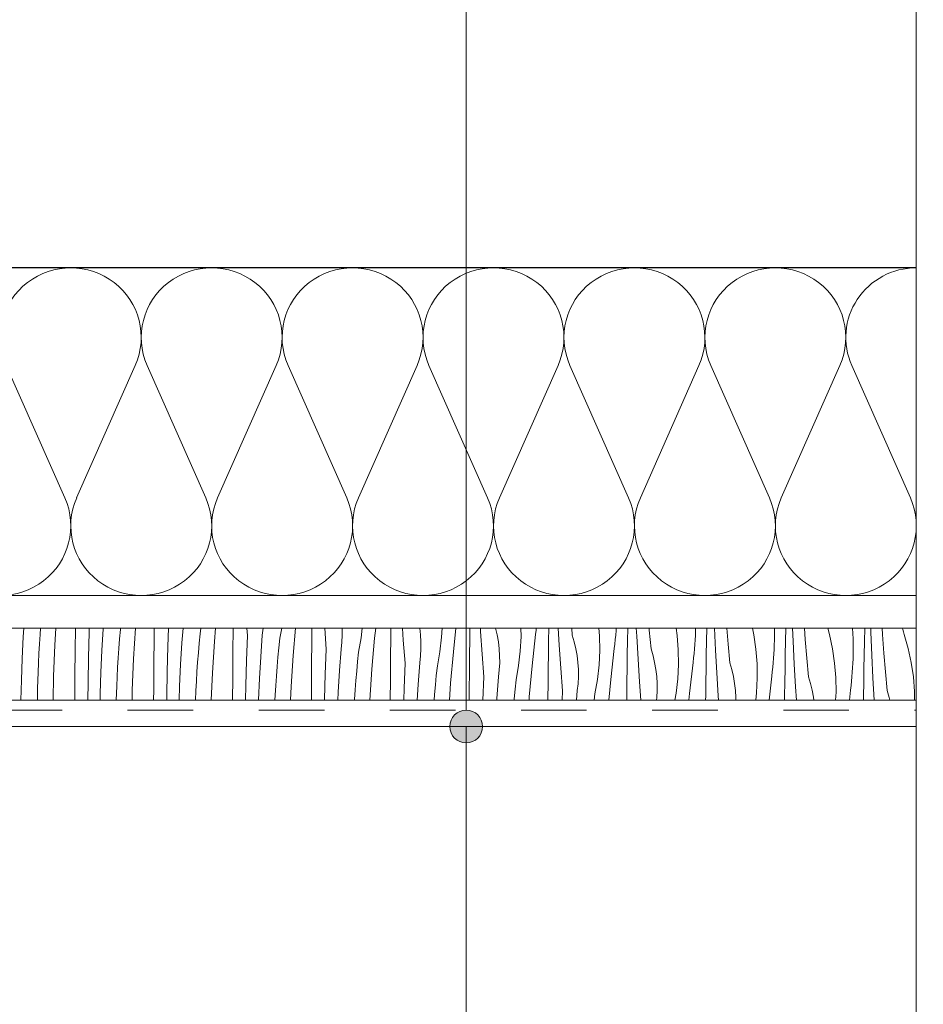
# Model space of a CAD drawing. Extents: x -349320 to -347218, y 9967 to 12937.
# Tile 14 of 16: x -347494 to -347218, y 11812 to 12113. Entities that reach past the tile are written whole.
import ezdxf

# ---------------------------------------------------------------- set-up
doc = ezdxf.new("R2010")
doc.units = 0
doc.header["$MEASUREMENT"] = 0
doc.linetypes.add('Przerywana', pattern=[40, 20, -20])
for name, color, linetype, lineweight in [('ARCH dach_Nr_Pióra__21', 7, 'Continuous', 13), ('Arch ocieplenie_Nr_Pióra__21', 7, 'Continuous', 13), ('Arch opisy_Nr_Pióra__21', 7, 'Continuous', 13), ('ARCH TABELA_Nr_Pióra__21', 7, 'Continuous', 13), ('Arch wykończenie_Nr_Pióra__21', 7, 'Continuous', 13), ('INWENT.ŚCIANY_Nr_Pióra__1', 7, 'Continuous', 25)]:
    doc.layers.add(name, color=color, linetype=linetype, lineweight=lineweight)
doc.layers.add('Arch ocieplenie', color=7, linetype='Continuous')
doc.layers.add('Arch opisy', color=7, linetype='Continuous')
for name, color, linetype, lineweight, true_color in [('Arch ocieplenie_Nr_Pióra__2', 7, 'Continuous', 13, 0x7f7f7f), ('Arch ocieplenie_Nr_Pióra__44', 7, 'Continuous', 18, 0x029e21), ('Arch wykończenie_Nr_Pióra__4', 7, 'Continuous', 20, 0x029e21), ('Arch wykończenie_Nr_Pióra__9', 7, 'Continuous', 13, 0x3dad99)]:
    doc.layers.add(name, color=color, linetype=linetype, lineweight=lineweight, true_color=true_color)

# ---------------------------------------------------------------- blocks, each defined once
blk = doc.blocks.new('*X4')
at = {"layer": 'Arch ocieplenie_Nr_Pióra__2', "linetype": 'Continuous'}
for p, q in [((-347492.61, 11924.35), (-347492.45, 11926.95)), ((-347487.42, 11925.04), (-347487.27, 11926.95)), ((-347482.94, 11921.83), (-347482.6, 11926.95)), ((-347476.73, 11920.27), (-347476.67, 11926.95)), ((-347472.49, 11925.62), (-347472.44, 11926.95)), ((-347468.6, 11920.12), (-347468.19, 11926.72)), ((-347468.19, 11926.72), (-347468.18, 11926.95)), ((-347463.18, 11923.7), (-347462.93, 11926.59)), ((-347462.93, 11926.59), (-347462.9, 11926.95)), ((-347458.92, 11917.6), (-347458.32, 11926.95)), ((-347452.65, 11923.91), (-347452.62, 11926.95)), ((-347448.48, 11921.38), (-347448.27, 11926.95)), ((-347444.18, 11922.48), (-347443.85, 11926.95)), ((-347438.64, 11925.24), (-347438.46, 11926.95)), ((-347434.29, 11922.91), (-347433.93, 11926.95)), ((-347428.64, 11919.67), (-347428.57, 11926.95)), ((-347424.17, 11924.77), (-347424.34, 11926.95)), ((-347419.67, 11924.84), (-347419.44, 11926.95)), ((-347414.32, 11923.89), (-347413.76, 11926.95)), ((-347410.28, 11918.67), (-347409.55, 11926.95)), ((-347404.55, 11923.31), (-347404.52, 11926.95)), ((-347400.16, 11920.54), (-347400.64, 11926.95)), ((-347395.31, 11924.88), (-347395.31, 11926.95)), ((-347389.51, 11924.02), (-347389.18, 11926.95)), ((-347385.42, 11923.96), (-347385.09, 11926.95)), ((-347380.5, 11923.25), (-347380.45, 11926.95)), ((-347376.67, 11923.27), (-347376.91, 11926.95)), ((-347371.43, 11924.93), (-347371.67, 11926.95)), ((-347364.99, 11924.2), (-347364.86, 11926.95)), ((-347361.41, 11919.73), (-347360.6, 11926.95)), ((-347356.43, 11923.2), (-347356.39, 11926.95)), ((-347353.11, 11926), (-347353.17, 11926.95)), ((-347348.04, 11924.94), (-347348.51, 11926.95)), ((-347340.76, 11924.39), (-347340.8, 11926.95)), ((-347336.33, 11925), (-347336.17, 11926.36)), ((-347336.17, 11926.36), (-347336.11, 11926.95)), ((-347332.37, 11923.14), (-347332.31, 11926.95)), ((-347329.1, 11921.77), (-347329.4, 11926.95)), ((-347325.12, 11924.85), (-347325.32, 11926.95)), ((-347316.81, 11924.59), (-347317, 11926.95)), ((-347311.78, 11926.24), (-347311.73, 11926.95)), ((-347308.29, 11923.09), (-347308.23, 11926.95)), ((-347305.49, 11924.5), (-347305.61, 11926.95)), ((-347301.65, 11926.31), (-347301.7, 11926.95)), ((-347293.16, 11924.78), (-347293.47, 11926.95)), ((-347287.55, 11926.12), (-347287.53, 11926.95)), ((-347284.21, 11923.03), (-347284.14, 11926.95)), ((-347281.48, 11920.27), (-347281.81, 11926.95)), ((-347277.63, 11922.07), (-347278.04, 11926.95)), ((-347269.79, 11924.94), (-347270.22, 11926.95)), ((-347263.51, 11926.95), (-347263.5, 11923.26)), ((-347260.12, 11922.97), (-347260.04, 11926.95)), ((-347257.81, 11923.01), (-347257.97, 11926.95)), ((-347254.1, 11923.53), (-347254.34, 11926.95)), ((-347246.7, 11925.04), (-347247.24, 11926.95)), ((-347239.65, 11926.95), (-347239.5, 11923.73)), ((-347236.02, 11922.92), (-347235.94, 11926.95)), ((-347234.09, 11925.75), (-347234.13, 11926.95)), ((-347230.49, 11925), (-347230.6, 11926.95)), ((-347224.32, 11926.59), (-347224.4, 11926.95)), ((-347224.12, 11925.83), (-347224.32, 11926.59)), ((-347492.92, 11917.75), (-347492.61, 11924.35)), ((-347487.63, 11922.14), (-347487.42, 11925.04)), ((-347472.7, 11917.99), (-347472.49, 11925.62)), ((-347463.41, 11920.8), (-347463.18, 11923.7)), ((-347452.72, 11916.04), (-347452.65, 11923.91)), ((-347438.92, 11922.35), (-347438.64, 11925.24)), ((-347424.46, 11917.15), (-347424.17, 11924.77)), ((-347420.17, 11918.25), (-347419.67, 11924.84)), ((-347414.62, 11921.01), (-347414.32, 11923.89)), ((-347395.42, 11922.74), (-347395.31, 11924.88)), ((-347390.31, 11919.66), (-347389.51, 11924.02)), ((-347386.26, 11914.44), (-347385.42, 11923.96)), ((-347371.3, 11922.79), (-347371.43, 11924.93)), ((-347365.5, 11919.79), (-347364.99, 11924.2)), ((-347352.65, 11919.03), (-347353.11, 11926)), ((-347347.67, 11922.83), (-347348.04, 11924.94)), ((-347340.98, 11919.96), (-347340.76, 11924.39)), ((-347337.4, 11915.5), (-347336.33, 11925)), ((-347324.51, 11922.79), (-347325.12, 11924.85)), ((-347316.75, 11920.16), (-347316.81, 11924.59)), ((-347312.16, 11922.13), (-347312.01, 11923.5)), ((-347312.01, 11923.5), (-347311.89, 11924.87)), ((-347311.89, 11924.87), (-347311.78, 11926.24)), ((-347305.09, 11917.53), (-347305.49, 11924.5)), ((-347301.11, 11920.62), (-347301.65, 11926.31)), ((-347292.8, 11920.36), (-347293.16, 11924.78)), ((-347287.77, 11922), (-347287.68, 11923.37)), ((-347287.68, 11923.37), (-347287.6, 11924.75)), ((-347287.6, 11924.75), (-347287.55, 11926.12)), ((-347269.14, 11920.55), (-347269.79, 11924.94)), ((-347253.62, 11917.84), (-347254.1, 11923.53)), ((-347245.77, 11920.7), (-347246.7, 11925.04)), ((-347239.5, 11923.73), (-347239.49, 11919.02)), ((-347233.8, 11918.77), (-347234.09, 11925.75)), ((-347230.08, 11919.3), (-347230.49, 11925)), ((-347223.89, 11925.07), (-347224.12, 11925.83)), ((-347222.69, 11920.81), (-347223.89, 11925.07)), ((-347487.8, 11919.25), (-347487.63, 11922.14)), ((-347483.33, 11912.28), (-347482.94, 11921.83)), ((-347463.61, 11917.91), (-347463.41, 11920.8)), ((-347448.68, 11913.75), (-347448.48, 11921.38)), ((-347444.58, 11915.88), (-347444.18, 11922.48)), ((-347439.17, 11919.46), (-347438.92, 11922.35)), ((-347434.91, 11913.36), (-347434.29, 11922.91)), ((-347414.9, 11918.12), (-347414.62, 11921.01)), ((-347404.62, 11915.44), (-347404.55, 11923.31)), ((-347400.45, 11912.91), (-347400.16, 11920.54)), ((-347396.15, 11914.01), (-347395.66, 11920.6)), ((-347395.66, 11920.6), (-347395.42, 11922.74)), ((-347380.54, 11919.07), (-347380.5, 11923.25)), ((-347376.15, 11916.31), (-347376.67, 11923.27)), ((-347371.41, 11918.5), (-347371.3, 11920.64)), ((-347371.3, 11920.64), (-347371.3, 11922.79)), ((-347356.48, 11919.02), (-347356.43, 11923.2)), ((-347347.42, 11920.7), (-347347.67, 11922.83)), ((-347347.29, 11918.55), (-347347.42, 11920.7)), ((-347332.42, 11918.96), (-347332.37, 11923.14)), ((-347328.64, 11914.8), (-347329.1, 11921.77)), ((-347324.02, 11920.71), (-347324.51, 11922.79)), ((-347323.65, 11918.59), (-347324.02, 11920.71)), ((-347313.38, 11911.26), (-347312.32, 11920.77)), ((-347312.32, 11920.77), (-347312.16, 11922.13)), ((-347308.35, 11918.91), (-347308.29, 11923.09)), ((-347300.5, 11918.56), (-347301.11, 11920.62)), ((-347292.73, 11915.92), (-347292.8, 11920.36)), ((-347288, 11919.26), (-347287.87, 11920.63)), ((-347287.87, 11920.63), (-347287.77, 11922)), ((-347284.28, 11918.85), (-347284.21, 11923.03)), ((-347277.09, 11916.38), (-347277.63, 11922.07)), ((-347268.79, 11916.13), (-347269.14, 11920.55)), ((-347263.66, 11919.14), (-347263.59, 11920.51)), ((-347263.59, 11920.51), (-347263.54, 11921.88)), ((-347263.54, 11921.88), (-347263.5, 11923.26)), ((-347260.2, 11918.8), (-347260.12, 11922.97)), ((-347257.46, 11916.03), (-347257.81, 11923.01)), ((-347245.13, 11916.31), (-347245.77, 11920.7)), ((-347236.11, 11918.74), (-347236.02, 11922.92)), ((-347221.76, 11916.47), (-347222.69, 11920.81)), ((-347493.15, 11911.15), (-347492.92, 11917.75)), ((-347487.95, 11916.35), (-347487.8, 11919.25)), ((-347476.8, 11912.4), (-347476.73, 11920.27)), ((-347472.83, 11910.36), (-347472.7, 11917.99)), ((-347468.91, 11913.52), (-347468.6, 11920.12)), ((-347463.79, 11915.01), (-347463.61, 11917.91)), ((-347459.31, 11908.04), (-347458.92, 11917.6)), ((-347439.4, 11916.57), (-347439.17, 11919.46)), ((-347428.7, 11911.8), (-347428.64, 11919.67)), ((-347420.57, 11911.65), (-347420.17, 11918.25)), ((-347415.16, 11915.23), (-347414.9, 11918.12)), ((-347410.89, 11909.13), (-347410.28, 11918.67)), ((-347390.61, 11916.77), (-347390.31, 11919.66)), ((-347380.61, 11911.21), (-347380.54, 11919.07)), ((-347371.65, 11916.37), (-347371.41, 11918.5)), ((-347366.29, 11915.43), (-347365.5, 11919.79)), ((-347362.25, 11910.2), (-347361.41, 11919.73)), ((-347356.52, 11914.84), (-347356.48, 11919.02)), ((-347352.13, 11912.07), (-347352.65, 11919.03)), ((-347347.28, 11916.41), (-347347.29, 11918.55)), ((-347341.49, 11915.56), (-347340.98, 11919.96)), ((-347332.47, 11914.78), (-347332.42, 11918.96)), ((-347323.4, 11916.46), (-347323.65, 11918.59)), ((-347316.96, 11915.73), (-347316.75, 11920.16)), ((-347308.41, 11914.73), (-347308.35, 11918.91)), ((-347304.63, 11910.57), (-347305.09, 11917.53)), ((-347300.01, 11916.47), (-347300.5, 11918.56)), ((-347288.3, 11916.53), (-347288.14, 11917.9)), ((-347288.14, 11917.9), (-347288, 11919.26)), ((-347284.34, 11914.67), (-347284.28, 11918.85)), ((-347281.07, 11913.3), (-347281.48, 11920.27)), ((-347263.86, 11916.4), (-347263.75, 11917.77)), ((-347263.75, 11917.77), (-347263.66, 11919.14)), ((-347260.26, 11914.62), (-347260.2, 11918.8)), ((-347253.08, 11912.15), (-347253.62, 11917.84)), ((-347239.58, 11916.28), (-347239.52, 11917.65)), ((-347239.52, 11917.65), (-347239.49, 11919.02)), ((-347236.18, 11914.56), (-347236.11, 11918.74)), ((-347233.45, 11911.8), (-347233.8, 11918.77)), ((-347229.61, 11913.6), (-347230.08, 11919.3)), ((-347488.07, 11913.45), (-347487.95, 11916.35)), ((-347463.94, 11912.12), (-347463.79, 11915.01)), ((-347452.78, 11908.17), (-347452.72, 11916.04)), ((-347444.9, 11909.28), (-347444.58, 11915.88)), ((-347439.6, 11913.68), (-347439.4, 11916.57)), ((-347424.67, 11909.52), (-347424.46, 11917.15)), ((-347415.38, 11912.34), (-347415.16, 11915.23)), ((-347404.69, 11907.57), (-347404.62, 11915.44)), ((-347390.89, 11913.89), (-347390.61, 11916.77)), ((-347386.88, 11904.95), (-347386.26, 11914.44)), ((-347376.44, 11908.68), (-347376.15, 11916.31)), ((-347372.14, 11909.78), (-347371.65, 11916.37)), ((-347366.6, 11912.54), (-347366.29, 11915.43)), ((-347356.6, 11906.97), (-347356.52, 11914.84)), ((-347347.4, 11914.27), (-347347.28, 11916.41)), ((-347342.28, 11911.19), (-347341.49, 11915.56)), ((-347338.24, 11905.97), (-347337.4, 11915.5)), ((-347332.51, 11910.61), (-347332.47, 11914.78)), ((-347328.12, 11907.84), (-347328.64, 11914.8)), ((-347323.27, 11914.32), (-347323.4, 11916.46)), ((-347323.27, 11912.18), (-347323.27, 11914.32)), ((-347317.47, 11911.32), (-347316.96, 11915.73)), ((-347308.46, 11910.55), (-347308.41, 11914.73)), ((-347299.64, 11914.36), (-347300.01, 11916.47)), ((-347299.39, 11912.23), (-347299.64, 11914.36)), ((-347292.95, 11911.49), (-347292.73, 11915.92)), ((-347289.37, 11907.03), (-347288.3, 11916.53)), ((-347284.39, 11910.49), (-347284.34, 11914.67)), ((-347276.49, 11914.33), (-347277.09, 11916.38)), ((-347276, 11912.24), (-347276.49, 11914.33)), ((-347268.72, 11911.69), (-347268.79, 11916.13)), ((-347264.13, 11913.66), (-347263.99, 11915.03)), ((-347263.99, 11915.03), (-347263.86, 11916.4)), ((-347260.33, 11910.44), (-347260.26, 11914.62)), ((-347257.06, 11909.06), (-347257.46, 11916.03)), ((-347244.77, 11911.89), (-347245.13, 11916.31)), ((-347239.74, 11913.53), (-347239.65, 11914.9)), ((-347239.65, 11914.9), (-347239.58, 11916.28)), ((-347236.25, 11910.38), (-347236.18, 11914.56)), ((-347221.12, 11912.08), (-347221.76, 11916.47)), ((-347488.22, 11908.62), (-347488.07, 11913.45)), ((-347483.45, 11904.95), (-347483.33, 11912.28)), ((-347476.86, 11904.95), (-347476.8, 11912.4)), ((-347469.13, 11906.91), (-347468.91, 11913.52)), ((-347464.06, 11909.22), (-347463.94, 11912.12)), ((-347448.81, 11906.12), (-347448.68, 11913.75)), ((-347439.77, 11910.78), (-347439.6, 11913.68)), ((-347435.25, 11904.95), (-347434.91, 11913.36)), ((-347428.76, 11904.95), (-347428.7, 11911.8)), ((-347420.88, 11905.05), (-347420.57, 11911.65)), ((-347415.58, 11909.44), (-347415.38, 11912.34)), ((-347400.66, 11905.28), (-347400.45, 11912.91)), ((-347396.56, 11907.42), (-347396.15, 11914.01)), ((-347391.14, 11911), (-347390.89, 11913.89)), ((-347366.88, 11909.65), (-347366.6, 11912.54)), ((-347352.4, 11904.95), (-347352.13, 11912.07)), ((-347348.13, 11905.54), (-347347.63, 11912.14)), ((-347347.63, 11912.14), (-347347.4, 11914.27)), ((-347323.38, 11910.03), (-347323.27, 11912.18)), ((-347318.26, 11906.96), (-347317.47, 11911.32)), ((-347299.26, 11910.09), (-347299.39, 11912.23)), ((-347293.46, 11907.09), (-347292.95, 11911.49)), ((-347280.61, 11906.33), (-347281.07, 11913.3)), ((-347275.63, 11910.12), (-347276, 11912.24)), ((-347268.94, 11907.26), (-347268.72, 11911.69)), ((-347265.11, 11904.95), (-347264.29, 11912.3)), ((-347264.29, 11912.3), (-347264.13, 11913.66)), ((-347252.47, 11910.09), (-347253.08, 11912.15)), ((-347244.7, 11907.46), (-347244.77, 11911.89)), ((-347239.97, 11910.79), (-347239.85, 11912.16)), ((-347239.85, 11912.16), (-347239.74, 11913.53)), ((-347233.05, 11904.95), (-347233.45, 11911.8)), ((-347229.07, 11907.91), (-347229.61, 11913.6)), ((-347220.76, 11907.66), (-347221.12, 11912.08)), ((-347493.27, 11904.95), (-347493.15, 11911.15)), ((-347488.27, 11904.95), (-347488.22, 11908.62)), ((-347472.86, 11904.95), (-347472.83, 11910.36)), ((-347464.19, 11904.95), (-347464.06, 11909.22)), ((-347445.04, 11904.95), (-347444.9, 11909.28)), ((-347439.92, 11907.88), (-347439.77, 11910.78)), ((-347424.75, 11904.95), (-347424.67, 11909.52)), ((-347415.76, 11906.54), (-347415.58, 11909.44)), ((-347411.07, 11904.95), (-347410.89, 11909.13)), ((-347391.37, 11908.1), (-347391.14, 11911)), ((-347380.66, 11904.95), (-347380.61, 11911.21)), ((-347376.54, 11904.95), (-347376.44, 11908.68)), ((-347372.44, 11904.95), (-347372.14, 11909.78)), ((-347367.13, 11906.76), (-347366.88, 11909.65)), ((-347362.59, 11904.95), (-347362.25, 11910.2)), ((-347342.86, 11905.42), (-347342.58, 11908.31)), ((-347342.58, 11908.31), (-347342.28, 11911.19)), ((-347332.56, 11904.95), (-347332.51, 11910.61)), ((-347323.62, 11907.9), (-347323.38, 11910.03)), ((-347313.94, 11904.95), (-347313.38, 11911.26)), ((-347308.5, 11906.37), (-347308.46, 11910.55)), ((-347304.21, 11904.95), (-347304.63, 11910.57)), ((-347299.25, 11907.94), (-347299.26, 11910.09)), ((-347284.44, 11906.32), (-347284.39, 11910.49)), ((-347275.38, 11907.99), (-347275.63, 11910.12)), ((-347260.38, 11906.26), (-347260.33, 11910.44)), ((-347256.79, 11904.95), (-347257.06, 11909.06)), ((-347251.98, 11908), (-347252.47, 11910.09)), ((-347240.28, 11908.06), (-347240.11, 11909.43)), ((-347240.11, 11909.43), (-347239.97, 11910.79)), ((-347236.31, 11906.2), (-347236.25, 11910.38)), ((-347469.17, 11904.95), (-347469.13, 11906.91)), ((-347459.37, 11904.95), (-347459.31, 11908.04)), ((-347452.81, 11904.95), (-347452.78, 11908.17)), ((-347448.82, 11904.95), (-347448.81, 11906.12)), ((-347440.04, 11904.98), (-347439.92, 11907.88)), ((-347415.84, 11904.95), (-347415.76, 11906.54)), ((-347404.71, 11904.95), (-347404.69, 11907.57)), ((-347396.67, 11904.95), (-347396.56, 11907.42)), ((-347391.57, 11905.21), (-347391.37, 11908.1)), ((-347367.27, 11904.95), (-347367.13, 11906.76)), ((-347356.61, 11904.95), (-347356.6, 11906.97)), ((-347348.16, 11904.95), (-347348.13, 11905.54)), ((-347342.9, 11904.95), (-347342.86, 11905.42)), ((-347338.3, 11904.95), (-347338.24, 11905.97)), ((-347328.23, 11904.95), (-347328.12, 11907.84)), ((-347323.84, 11904.95), (-347323.62, 11907.9)), ((-347318.48, 11904.95), (-347318.26, 11906.96)), ((-347308.51, 11904.95), (-347308.5, 11906.37)), ((-347299.46, 11904.95), (-347299.37, 11905.8)), ((-347299.37, 11905.8), (-347299.25, 11907.94)), ((-347293.85, 11904.95), (-347293.46, 11907.09)), ((-347289.55, 11904.95), (-347289.37, 11907.03)), ((-347284.46, 11904.95), (-347284.44, 11906.32)), ((-347280.51, 11904.95), (-347280.61, 11906.33)), ((-347275.25, 11905.85), (-347275.38, 11907.99)), ((-347275.24, 11904.95), (-347275.25, 11905.85)), ((-347269.2, 11904.95), (-347268.94, 11907.26)), ((-347260.4, 11904.95), (-347260.38, 11906.26)), ((-347251.61, 11905.89), (-347251.98, 11908)), ((-347251.5, 11904.95), (-347251.61, 11905.89)), ((-347244.83, 11904.95), (-347244.7, 11907.46)), ((-347240.62, 11904.95), (-347240.28, 11908.06)), ((-347236.33, 11904.95), (-347236.31, 11906.2)), ((-347228.46, 11905.86), (-347229.07, 11907.91)), ((-347228.24, 11904.95), (-347228.46, 11905.86)), ((-347220.72, 11904.95), (-347220.76, 11907.66)), ((-347440.05, 11904.95), (-347440.04, 11904.98)), ((-347420.89, 11904.95), (-347420.88, 11905.05)), ((-347400.66, 11904.95), (-347400.66, 11905.28)), ((-347391.59, 11904.95), (-347391.57, 11905.21))]:
    blk.add_line(p, q, dxfattribs=at)
blk = doc.blocks.new('Wypełnienie_2')
at = {"layer": 'Arch ocieplenie_Nr_Pióra__21', "linetype": 'Continuous'}
for p, q in [((-347220.22, 11926.95), (-348004.05, 11926.95)), ((-347220.22, 11904.95), (-347220.22, 11926.95)), ((-348099.05, 11904.95), (-347220.22, 11904.95))]:
    blk.add_line(p, q, dxfattribs=at)
at = {"layer": 'Arch ocieplenie_Nr_Pióra__2', "linetype": 'Continuous'}
blk.add_blockref('*X4', (0, 0), dxfattribs=at)
blk = doc.blocks.new('Izolacja cieplna 14_1', base_point=(-347564.05, 12036.95))
at = {"layer": 'Arch ocieplenie_Nr_Pióra__44', "linetype": 'Continuous'}
for p, q in [((-347562.24, 11966.74), (-347544.36, 12007.15)), ((-347540.75, 12007.15), (-347522.87, 11966.74)), ((-347519.26, 11966.74), (-347501.38, 12007.15)), ((-347497.77, 12007.15), (-347479.9, 11966.74)), ((-347476.29, 11966.74), (-347458.41, 12007.15)), ((-347454.8, 12007.15), (-347436.92, 11966.74)), ((-347433.31, 11966.74), (-347415.43, 12007.15)), ((-347411.82, 12007.15), (-347393.94, 11966.74)), ((-347390.33, 11966.74), (-347372.45, 12007.15)), ((-347368.84, 12007.15), (-347350.96, 11966.74)), ((-347347.35, 11966.74), (-347329.47, 12007.15)), ((-347325.86, 12007.15), (-347307.98, 11966.74)), ((-347304.37, 11966.74), (-347286.5, 12007.15)), ((-347282.89, 12007.15), (-347265.01, 11966.74)), ((-347261.4, 11966.74), (-347243.52, 12007.15)), ((-347239.91, 12007.15), (-347222.03, 11966.74))]:
    blk.add_line(p, q, dxfattribs=at)
for centre, start_param, end_param in [((-347521.07, 12015.68), 5.870392, 9.837571), ((-347478.09, 12015.68), 5.870392, 9.837571), ((-347435.11, 12015.68), 5.870392, 9.837571), ((-347392.14, 12015.68), 5.870392, 9.837571), ((-347349.16, 12015.68), 5.870392, 9.837571), ((-347306.18, 12015.68), 5.870392, 9.837571), ((-347263.2, 12015.68), 5.870392, 9.837571), ((-347564.05, 12015.68), 5.870392, 7.853982), ((-347220.22, 12015.68), 1.570796, 3.554385), ((-347542.56, 11958.21), 2.728799, 6.695979), ((-347499.58, 11958.21), 2.728799, 6.695979), ((-347456.6, 11958.21), 2.728799, 6.695979), ((-347413.62, 11958.21), 2.728799, 6.695979), ((-347370.65, 11958.21), 2.728799, 6.695979), ((-347327.67, 11958.21), 2.728799, 6.695979), ((-347284.69, 11958.21), 2.728799, 6.695979), ((-347241.71, 11958.21), 2.728799, 6.695979)]:
    blk.add_ellipse(centre, major_axis=(21.49, 0), ratio=0.989709, start_param=start_param, end_param=end_param, dxfattribs=at)
blk = doc.blocks.new('Linia_1', base_point=(-347357.49, 12656.95))
at = {"layer": 'Arch opisy_Nr_Pióra__21', "linetype": 'Continuous'}
blk.add_hatch(color=256, dxfattribs=at).paths.add_polyline_path([(-347352.49, 11896.94), (-347352.87, 11898.86), (-347353.96, 11900.48), (-347355.58, 11901.56), (-347357.49, 11901.94), (-347359.4, 11901.56), (-347361.03, 11900.48), (-347362.11, 11898.86), (-347362.49, 11896.94), (-347362.11, 11895.03), (-347361.03, 11893.41), (-347359.4, 11892.32), (-347357.49, 11891.94), (-347355.58, 11892.32), (-347353.96, 11893.41), (-347352.87, 11895.03)], flags=0)
blk.add_line((-347357.49, 12651.95), (-347357.49, 11901.94), dxfattribs=at)
blk.add_circle((-347357.49, 11896.94), 5, dxfattribs=at)
blk = doc.blocks.new('Linia_2', base_point=(-347357.49, 11896.94))
at = {"layer": 'Arch opisy_Nr_Pióra__21', "linetype": 'Continuous'}
blk.add_line((-347357.49, 11896.94), (-347357.49, 11397.37), dxfattribs=at)

msp = doc.modelspace()

# ---------------------------------------------------------------- linework, layer by layer
at = {"layer": 'ARCH dach_Nr_Pióra__21', "linetype": 'Przerywana'}
msp.add_line((-348100.75, 11901.95), (-347220.22, 11901.95), dxfattribs=at)
at = {"layer": 'ARCH TABELA_Nr_Pióra__21', "linetype": 'Continuous'}
msp.add_line((-347220.22, 12936.9), (-347220.22, 9966.9), dxfattribs=at)
at = {"layer": 'Arch wykończenie_Nr_Pióra__21', "linetype": 'Continuous'}
for p, q in [((-348004.05, 11926.95), (-347220.22, 11926.95)), ((-348099.05, 11904.95), (-347220.22, 11904.95))]:
    msp.add_line(p, q, dxfattribs=at)
at = {"layer": 'Arch wykończenie_Nr_Pióra__4', "linetype": 'Continuous'}
msp.add_line((-347564.05, 11936.95), (-347220.22, 11936.95), dxfattribs=at)
at = {"layer": 'Arch wykończenie_Nr_Pióra__9', "linetype": 'Continuous'}
msp.add_line((-348098.05, 11896.94), (-347220.22, 11896.94), dxfattribs=at)
at = {"layer": 'INWENT.ŚCIANY_Nr_Pióra__1', "linetype": 'Continuous'}
msp.add_line((-347220.22, 12036.95), (-348154.05, 12036.95), dxfattribs=at)

# ---------------------------------------------------------------- block references
at = {"layer": 'Arch ocieplenie', "color": 104, "linetype": 'Continuous', "lineweight": 20, "true_color": 0x029e21}
msp.add_blockref('Izolacja cieplna 14_1', (-347564.05, 12036.95), dxfattribs=at)
at = {"layer": 'Arch ocieplenie_Nr_Pióra__2', "linetype": 'Continuous'}
msp.add_blockref('Wypełnienie_2', (0, 0), dxfattribs=at)
at = {"layer": 'Arch opisy', "linetype": 'Continuous'}
for name, p in [('Linia_1', (-347357.49, 12656.95)), ('Linia_2', (-347357.49, 11896.94))]:
    msp.add_blockref(name, p, dxfattribs=at)

doc.saveas('drawing.dxf')
